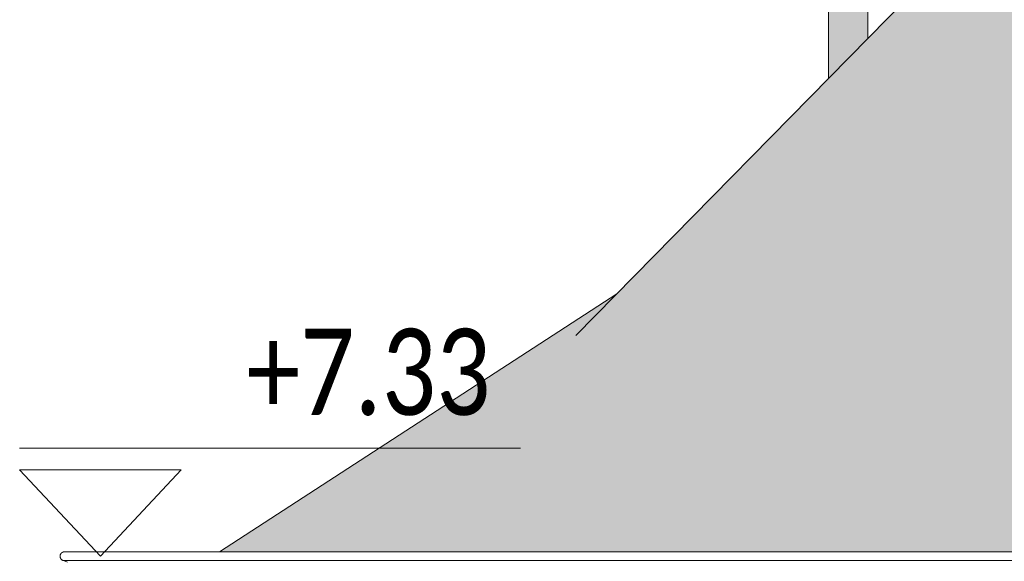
# Model space of a CAD drawing. Header units: centimetres. Extents: x 72434 to 107032, y 4980 to 7950.
# Tile 13 of 256: x 73217 to 73399, y 6798 to 6899. Entities that reach past the tile are written whole.
import ezdxf

# ---------------------------------------------------------------- set-up
doc = ezdxf.new("R2010")
doc.units = ezdxf.units.CM
for name, color, linetype, lineweight in [('A-ROOF', 7, 'Continuous', 9), ('A-ROOF-OTLN', 7, 'Continuous', 9), ('A-ROOF-PATT', 7, 'Continuous', 9), ('G-ANNO-DIMS', 7, 'Continuous', 9), ('P-PIPE', 7, 'Continuous', 9), ('Rynny', 254, 'Continuous', 9)]:
    doc.layers.add(name, color=color, linetype=linetype, lineweight=lineweight)
doc.styles.add('Calibri', font='calibri.ttf', dxfattribs={"width": 0.8, "height": 16})

# ---------------------------------------------------------------- blocks, each defined once
blk = doc.blocks.new('Rzędne punktów - BT_trójkąt wykończone-419900-Elewacja EN')
at = {"layer": 'G-ANNO-DIMS', "color": 253, "true_color": 0xaaaaaa}
for p, q in [((60.8, 16), (153.8, 16)), ((60.8, 12), (90.8, 12)), ((75.8, -4), (60.8, 12)), ((75.8, -4), (90.8, 12))]:
    blk.add_line(p, q, dxfattribs=at)

msp = doc.modelspace()

# ---------------------------------------------------------------- hatches: boundary and pattern name
at = {"layer": 'A-ROOF-PATT', "true_color": 0x787878}
h = msp.add_hatch(dxfattribs=at)
h.set_pattern_fill('DACH-KARPIOWKA', color=8, scale=0.085)
h.set_pattern_definition([(0, (73258.286, 6800.114), (7.14, 14.025), [5.1, -9.18]), (12.312, (73263.386, 6800.114), (7.14, 14.025), [4.69805, -61.07465]), (12.312, (73277.666, 6800.114), (7.14, 14.025), [4.69805, -61.07465]), (12.312, (73291.946, 6800.114), (7.14, 14.025), [4.69805, -61.07465]), (12.312, (73306.226, 6800.114), (7.14, 14.025), [4.69805, -61.07465]), (167.688, (73258.286, 6800.114), (7.14, -14.025), [4.69805, -61.07465]), (167.688, (73272.566, 6800.114), (7.14, -14.025), [4.69805, -61.07465]), (167.688, (73286.846, 6800.114), (7.14, -14.025), [4.69805, -61.07465]), (167.688, (73301.126, 6800.114), (7.14, -14.025), [4.69805, -61.07465]), (90, (73253.696, 6801.116), (-14.28, 9e-16), [13.0232, -15.0268]), (90, (73260.836, 6815.141), (-14.28, 9e-16), [13.0232, -15.0268])])
h.paths.add_polyline_path([(73253.7, 6800.11), (73327.47, 6847.99), (73717.11, 7244.24), (74113.3, 6849.26), (74189.25, 6800.11)])
at = {"layer": 'Rynny'}
h = msp.add_hatch(color=256, dxfattribs=at)
h.dxf.hatch_style = 1
h.paths.add_polyline_path([(73366.78, 6887.97), (73374.08, 6895.39), (73374.08, 6996.25), (73371.9, 6996.25), (73366.78, 6996.25)])
h.paths.add_polyline_path([(73364.92, 6998.24), (73364.92, 6998.28), (73364.92, 6998.32), (73364.93, 6998.36), (73364.93, 6998.4), (73364.94, 6998.44), (73364.95, 6998.48), (73364.96, 6998.52), (73364.97, 6998.55), (73364.98, 6998.59), (73365, 6998.63), (73365.01, 6998.67), (73365.03, 6998.7), (73365.05, 6998.74), (73365.07, 6998.77), (73365.09, 6998.81), (73365.11, 6998.84), (73365.14, 6998.87), (73365.16, 6998.9), (73365.19, 6998.93), (73365.22, 6998.96), (73365.25, 6998.99), (73365.28, 6999.01), (73365.31, 6999.04), (73365.34, 6999.06), (73365.37, 6999.09), (73365.41, 6999.11), (73365.44, 6999.13), (73365.48, 6999.15), (73365.51, 6999.16), (73365.55, 6999.18), (73365.59, 6999.19), (73365.62, 6999.2), (73365.66, 6999.22), (73365.7, 6999.23), (73365.74, 6999.23), (73365.78, 6999.24), (73365.82, 6999.24), (73365.86, 6999.25), (73365.9, 6999.25), (73365.92, 6999.25), (73365.93, 6999.25), (73365.93, 6999.25), (73365.94, 6999.25), (73365.95, 6999.25), (73371.9, 6999.25), (73374.93, 6999.25), (73374.93, 6999.25), (73374.94, 6999.25), (73374.94, 6999.25), (73374.98, 6999.25), (73375.02, 6999.25), (73375.06, 6999.24), (73375.1, 6999.24), (73375.14, 6999.23), (73375.18, 6999.22), (73375.22, 6999.21), (73375.26, 6999.2), (73375.29, 6999.19), (73375.33, 6999.17), (73375.37, 6999.15), (73375.4, 6999.14), (73375.44, 6999.12), (73375.47, 6999.1), (73375.51, 6999.08), (73375.54, 6999.05), (73375.57, 6999.03), (73375.6, 6999), (73375.63, 6998.97), (73375.66, 6998.95), (73375.69, 6998.92), (73375.71, 6998.89), (73375.74, 6998.86), (73375.76, 6998.82), (73375.78, 6998.79), (73375.8, 6998.76), (73375.82, 6998.72), (73375.84, 6998.69), (73375.86, 6998.65), (73375.87, 6998.61), (73375.89, 6998.57), (73375.9, 6998.54), (73375.91, 6998.5), (73375.92, 6998.46), (73375.93, 6998.42), (73375.93, 6998.38), (73375.94, 6998.34), (73375.94, 6998.3), (73375.94, 6998.26), (73375.94, 6998.22), (73375.94, 6998.18), (73375.94, 6998.14), (73375.93, 6998.1), (73375.92, 6998.06), (73375.92, 6998.02), (73375.91, 6997.98), (73375.89, 6997.95), (73375.88, 6997.91), (73375.87, 6997.87), (73375.85, 6997.83), (73375.83, 6997.8), (73375.82, 6997.76), (73375.79, 6997.73), (73375.77, 6997.69), (73375.75, 6997.66), (73375.73, 6997.63), (73375.7, 6997.6), (73375.67, 6997.57), (73375.65, 6997.54), (73375.62, 6997.51), (73375.59, 6997.49), (73375.56, 6997.46), (73375.52, 6997.44), (73375.49, 6997.41), (73375.46, 6997.39), (73375.42, 6997.37), (73375.39, 6997.35), (73375.35, 6997.34), (73375.31, 6997.32), (73375.28, 6997.31), (73375.24, 6997.3), (73375.2, 6997.28), (73375.16, 6997.27), (73375.12, 6997.27), (73375.08, 6997.26), (73375.04, 6997.26), (73375, 6997.25), (73374.96, 6997.25), (73374.94, 6997.25), (73374.94, 6997.25), (73374.93, 6997.25), (73374.93, 6997.25), (73371.9, 6997.25), (73365.94, 6997.25), (73365.93, 6997.25), (73365.92, 6997.25), (73365.88, 6997.25), (73365.84, 6997.25), (73365.8, 6997.26), (73365.76, 6997.26), (73365.72, 6997.27), (73365.68, 6997.28), (73365.65, 6997.29), (73365.61, 6997.3), (73365.57, 6997.31), (73365.53, 6997.33), (73365.5, 6997.35), (73365.46, 6997.36), (73365.43, 6997.38), (73365.39, 6997.4), (73365.36, 6997.42), (73365.32, 6997.45), (73365.29, 6997.47), (73365.26, 6997.5), (73365.23, 6997.53), (73365.2, 6997.55), (73365.18, 6997.58), (73365.15, 6997.61), (73365.13, 6997.64), (73365.1, 6997.68), (73365.08, 6997.71), (73365.06, 6997.74), (73365.04, 6997.78), (73365.02, 6997.81), (73365.01, 6997.85), (73364.99, 6997.89), (73364.98, 6997.93), (73364.96, 6997.96), (73364.95, 6998), (73364.94, 6998.04), (73364.94, 6998.08), (73364.93, 6998.12), (73364.93, 6998.16), (73364.92, 6998.2)])
h.paths.add_polyline_path([(73365.92, 6999.25), (73365.93, 6999.25), (73365.93, 6999.25), (73365.94, 6999.25), (73365.95, 6999.25), (73371.9, 6999.25), (73374.93, 6999.25), (73374.93, 6999.25), (73374.94, 6999.25), (73374.94, 6999.25), (73374.94, 7001.25), (73371.9, 7001.25), (73365.92, 7001.25)])
h.paths.add_polyline_path([(73365.92, 6997.25), (73365.92, 6996.25), (73371.9, 6996.25), (73374.94, 6996.25), (73374.94, 6997.25), (73374.94, 6997.25), (73374.93, 6997.25), (73374.93, 6997.25), (73371.9, 6997.25), (73365.94, 6997.25), (73365.93, 6997.25)])

# ---------------------------------------------------------------- linework, layer by layer
at = {"layer": 'A-ROOF'}
for p, q in [((73717.11, 7244.24), (73319.87, 6840.26)), ((73327.47, 6847.99), (73253.69, 6800.11))]:
    msp.add_line(p, q, dxfattribs=at)
at = {"layer": 'A-ROOF-OTLN'}
for p, q in [((74218.09, 6800.11), (73224.93, 6800.11)), ((73225.46, 6798.22), (73224.75, 6798.49)), ((73224.75, 6798.49), (76105.53, 6798.49))]:
    msp.add_line(p, q, dxfattribs=at)
msp.add_open_spline([(73224.75, 6798.49), (73224.68, 6798.5), (73224.58, 6798.54), (73224.46, 6798.61), (73224.39, 6798.67), (73224.34, 6798.72), (73224.29, 6798.77), (73224.23, 6798.85), (73224.18, 6798.94), (73224.13, 6799.07), (73224.1, 6799.25), (73224.11, 6799.43), (73224.15, 6799.57), (73224.2, 6799.67), (73224.24, 6799.75), (73224.29, 6799.8), (73224.33, 6799.86), (73224.39, 6799.91), (73224.44, 6799.95), (73224.5, 6799.99), (73224.58, 6800.04), (73224.66, 6800.07), (73224.73, 6800.09), (73224.79, 6800.1), (73224.84, 6800.11), (73224.89, 6800.11), (73224.92, 6800.11), (73224.93, 6800.11)], degree=3, knots=[0, 0, 0, 0, 0.0588235, 0.0882353, 0.1176471, 0.1323529, 0.1470588, 0.1764706, 0.2058824, 0.2352941, 0.2941176, 0.3529412, 0.3823529, 0.4117647, 0.4411765, 0.4558824, 0.4705882, 0.5, 0.5147059, 0.5294118, 0.5588235, 0.5882353, 0.6029412, 0.6176471, 0.6323529, 0.6470588, 0.6576802, 0.6576802, 0.6576802, 0.6576802], dxfattribs=at)
msp.add_open_spline([(73225.86, 6800.11), (73225.87, 6800.11), (73225.88, 6800.11), (73225.89, 6800.11)], degree=3, dxfattribs=at)
at = {"layer": 'P-PIPE'}
for p, q in [((73366.78, 6996.25), (73366.78, 6887.97)), ((73374.08, 6895.39), (73374.08, 6996.25))]:
    msp.add_line(p, q, dxfattribs=at)

# ---------------------------------------------------------------- block references
at = {"layer": 'G-ANNO-DIMS', "color": 253, "true_color": 0xaaaaaa}
msp.add_blockref('Rzędne punktów - BT_trójkąt wykończone-419900-Elewacja EN', (73155.81, 6803.33), dxfattribs=at)

# ---------------------------------------------------------------- texts
at = {"layer": 'G-ANNO-DIMS', "color": 253, "true_color": 0xaaaaaa, "insert": (73258.73, 6841.51), "char_height": 16, "width": 54.9284, "attachment_point": 1, "line_spacing_factor": 1.158048, "style": 'Calibri'}
msp.add_mtext('+7.33', dxfattribs=at)

doc.saveas('drawing.dxf')
